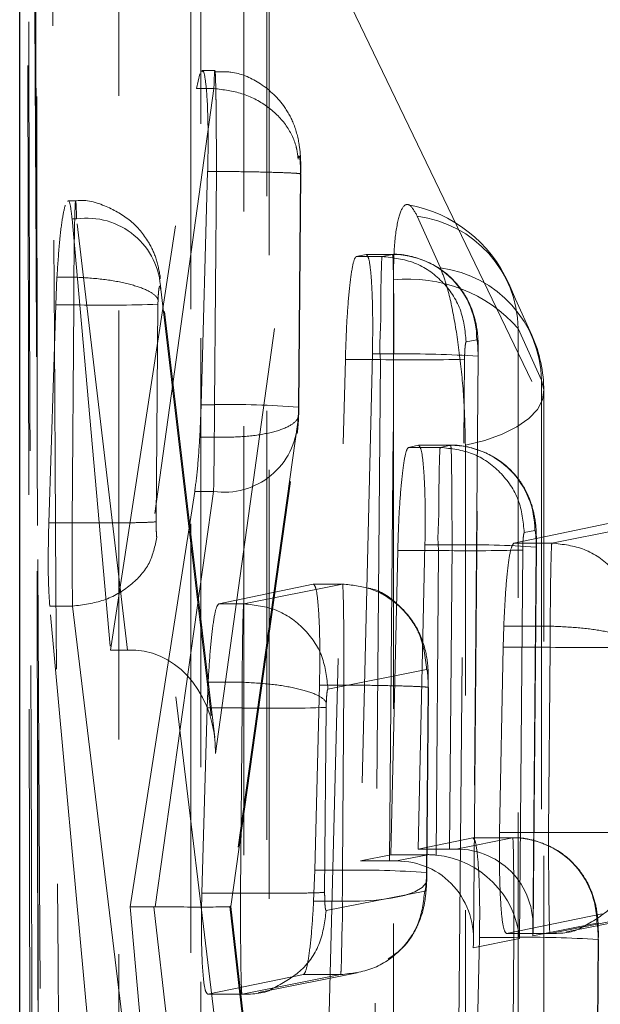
# Model space of a CAD drawing. Header units: millimetres. Extents: x 31 to 337, y 71 to 279.
# Tile 17 of 28: x 314.7 to 316.42, y 228.15 to 231.07. Entities that reach past the tile are written whole.
import ezdxf

# ---------------------------------------------------------------- set-up
doc = ezdxf.new("R2010")
doc.units = ezdxf.units.MM
doc.linetypes.add('HIDDEN', pattern=[1.905, 1.27, -0.635])

msp = doc.modelspace()

# ---------------------------------------------------------------- linework, layer by layer
at = {"color": 7, "linetype": 'Continuous', "lineweight": 25}
msp.add_line((314.6997, 223.2614), (314.6997, 237.2603), dxfattribs=at)
at = {"color": 7, "linetype": 'HIDDEN', "lineweight": 18}
for p, q in [((315.2356, 235.8414), (315.2356, 221.8435)), ((317.0425, 228.282), (315.085, 232.3448)), ((315.2774, 230.9186), (315.2392, 230.9186)), ((315.2234, 230.8657), (315.2325, 230.9085)), ((314.9689, 229.2034), (315.2234, 230.8657)), ((315.2746, 230.8655), (315.0438, 229.2027)), ((315.2746, 230.8657), (315.2234, 230.8657)), ((315.2746, 230.8657), (315.2746, 230.8655)), ((315.2794, 228.8976), (315.5236, 230.6565)), ((315.256, 230.6202), (315.2367, 229.9297)), ((315.2818, 230.6202), (315.256, 230.6202)), ((315.276, 229.9297), (315.2818, 230.6202)), ((315.2818, 230.6202), (315.2818, 230.6202)), ((315.5308, 230.6118), (315.525, 229.9224)), ((315.526, 229.9228), (315.5318, 230.6124)), ((314.8654, 230.5331), (314.842, 230.5331)), ((314.8547, 230.4796), (314.9689, 229.2034)), ((314.868, 230.4796), (314.8547, 230.4796)), ((315.0189, 229.2034), (314.868, 230.4796)), ((315.945, 230.3343), (315.8765, 230.4873)), ((315.696, 230.3684), (315.7254, 230.3745)), ((315.7723, 230.3684), (315.696, 230.3684)), ((315.8032, 230.3745), (315.7254, 230.3745)), ((315.8033, 230.3746), (315.7258, 230.3746)), ((315.8032, 230.3745), (315.7723, 230.3684)), ((315.7723, 230.3684), (315.7723, 230.3684)), ((314.8064, 230.225), (314.81, 230.3074)), ((314.8602, 230.3074), (314.81, 230.3074)), ((314.8602, 230.3074), (314.8603, 230.3074)), ((315.2769, 228.9444), (315.1163, 230.3031)), ((315.117, 230.2712), (315.2794, 228.8976)), ((314.7858, 229.5801), (314.8064, 230.225)), ((314.86, 230.225), (314.8064, 230.225)), ((314.86, 230.225), (314.8546, 229.5801)), ((315.1036, 229.5834), (315.109, 230.2271)), ((315.109, 230.2271), (315.1093, 230.2401)), ((316.1755, 230.155), (316.244, 230.0021)), ((316.0213, 230.116), (316.0523, 230.1221)), ((315.7436, 230.0798), (315.7083, 228.5792)), ((315.8072, 230.0798), (315.7436, 230.0798)), ((315.7946, 228.5792), (315.8072, 230.0798)), ((316.0563, 230.073), (316.0416, 228.3223)), ((316.0427, 228.3447), (316.0572, 230.0733)), ((315.6107, 227.9092), (315.6636, 230.0632)), ((315.7674, 230.0632), (315.6636, 230.0632)), ((315.7674, 230.0632), (315.7493, 227.9092)), ((315.9983, 227.9111), (316.0164, 230.0644)), ((315.2367, 229.9297), (315.2327, 229.8337)), ((315.276, 229.9297), (315.2367, 229.9297)), ((315.525, 229.9224), (315.5246, 229.9065)), ((315.5246, 229.9065), (315.5225, 229.8775)), ((315.5225, 229.8775), (315.3214, 228.4448)), ((315.2756, 229.8337), (315.2327, 229.8337)), ((315.2756, 229.8337), (315.2756, 229.8337)), ((315.3244, 228.4442), (315.521, 229.8453)), ((315.8507, 229.8034), (315.8803, 229.8095)), ((315.9443, 229.8034), (315.8507, 229.8034)), ((315.9753, 229.8095), (315.8803, 229.8095)), ((315.9753, 229.8096), (315.8807, 229.8096)), ((315.9753, 229.8095), (315.9443, 229.8034)), ((315.9443, 229.8034), (315.9443, 229.8034)), ((315.2178, 229.673), (315.0263, 228.4436)), ((315.1009, 228.4435), (315.2734, 229.673)), ((315.2734, 229.673), (315.2178, 229.673)), ((314.8546, 229.5801), (314.7858, 229.5801)), ((314.8546, 229.5801), (314.8546, 229.5801)), ((316.1623, 229.5202), (316.4414, 229.5784)), ((316.5669, 229.5784), (316.275, 229.5202)), ((316.1933, 229.551), (316.2243, 229.5571)), ((315.3136, 227.8041), (315.1053, 229.5371)), ((315.8991, 229.5148), (315.8795, 228.6145)), ((315.9793, 229.5148), (315.8991, 229.5148)), ((315.9717, 228.6145), (315.9793, 229.5148)), ((316.2749, 229.5202), (316.1623, 229.5202)), ((316.275, 229.5202), (316.2749, 229.5202)), ((315.7982, 228.5977), (315.8187, 229.4982)), ((315.9394, 229.4982), (315.8187, 229.4982)), ((315.9394, 229.4982), (315.9319, 228.5966)), ((316.1788, 228.3497), (316.1884, 229.4994)), ((316.2283, 229.508), (316.2186, 228.3576)), ((316.2198, 228.38), (316.2293, 229.5083)), ((315.2888, 229.3404), (315.5687, 229.3986)), ((315.655, 229.3986), (315.3631, 229.3404)), ((315.655, 229.3986), (315.5687, 229.3986)), ((315.6551, 229.3987), (315.5691, 229.3987)), ((315.655, 229.3986), (315.655, 229.3986)), ((315.3631, 229.3404), (315.2888, 229.3404)), ((315.3631, 229.3404), (315.3631, 229.3404)), ((314.9069, 228.0426), (314.7887, 229.3334)), ((314.8562, 229.3334), (314.7887, 229.3334)), ((314.8562, 229.3334), (315.0114, 228.0421)), ((314.8564, 229.3334), (314.8562, 229.3334)), ((316.1308, 229.2117), (316.1325, 229.2742)), ((316.2699, 229.2742), (316.1325, 229.2742)), ((316.27, 229.2742), (316.2699, 229.2742)), ((315.0189, 229.2034), (314.9689, 229.2034)), ((316.1203, 228.6635), (316.1308, 229.2117)), ((316.2698, 229.2117), (316.1308, 229.2117)), ((316.2698, 229.2117), (316.2652, 228.6635)), ((315.6121, 229.0879), (315.9041, 229.1462)), ((315.2545, 229.0319), (315.2574, 229.1082)), ((315.3581, 229.1082), (315.2574, 229.1082)), ((315.3582, 229.1082), (315.3581, 229.1082)), ((315.587, 229.0999), (315.5732, 228.5517)), ((315.6595, 229.0999), (315.587, 229.0999)), ((315.6549, 228.5517), (315.6595, 229.0999)), ((315.9085, 229.0918), (315.9039, 228.5445)), ((315.9048, 228.5449), (315.9095, 229.0924)), ((315.6069, 229.0335), (315.6072, 229.0471)), ((315.2389, 228.4837), (315.2545, 229.0319)), ((315.3579, 229.0319), (315.2545, 229.0319)), ((315.3579, 229.0319), (315.3533, 228.4837)), ((315.6023, 228.4864), (315.6069, 229.0335)), ((315.8795, 228.6145), (316.0408, 228.6478)), ((316.1586, 228.6478), (315.9917, 228.6145)), ((316.1586, 228.6478), (316.0408, 228.6478)), ((316.1587, 228.6478), (316.0412, 228.6478)), ((316.2652, 228.6635), (316.1203, 228.6635)), ((315.9717, 228.6145), (315.8795, 228.6145)), ((315.7083, 228.5792), (315.7982, 228.5977)), ((315.9076, 228.5977), (315.7982, 228.5977)), ((315.9076, 228.5977), (315.8146, 228.5792)), ((315.5732, 228.5517), (315.5697, 228.4602)), ((315.6549, 228.5517), (315.5732, 228.5517)), ((315.7946, 228.5792), (315.7083, 228.5792)), ((315.9039, 228.5445), (315.9035, 228.5295)), ((315.3533, 228.4837), (315.2389, 228.4837)), ((315.8986, 228.4901), (315.6067, 228.432)), ((315.0263, 228.4436), (315.0594, 228.074)), ((315.0965, 228.4436), (315.0263, 228.4436)), ((315.1393, 228.074), (315.0965, 228.4436)), ((315.3214, 228.4448), (315.3937, 227.8201)), ((315.3922, 227.8584), (315.3244, 228.4442)), ((315.6545, 228.4602), (315.5697, 228.4602)), ((316.4237, 228.4225), (316.1405, 228.3643)), ((316.2695, 228.3643), (316.5615, 228.4225)), ((316.3184, 228.3691), (316.6107, 228.4273)), ((316.2186, 228.3576), (316.4077, 228.3953)), ((316.0416, 228.3223), (316.1788, 228.3497)), ((316.0605, 228.353), (316.0533, 227.9996)), ((316.1626, 228.353), (316.0605, 228.353)), ((316.1401, 228.3643), (316.2695, 228.3643)), ((316.2695, 228.3643), (316.1405, 228.3643)), ((316.1597, 227.9996), (316.1626, 228.353)), ((316.2696, 228.3643), (316.2695, 228.3643)), ((316.4117, 228.3462), (316.4087, 227.9935)), ((316.4097, 227.9938), (316.4126, 228.3466)), ((315.5394, 228.2427), (315.2563, 228.1845)), ((315.3577, 228.1845), (315.6496, 228.2427)), ((315.4065, 228.1893), (315.6988, 228.2475)), ((315.6496, 228.2427), (315.5394, 228.2427)), ((315.6496, 228.2427), (315.6496, 228.2427)), ((315.2559, 228.1845), (315.3576, 228.1845)), ((315.3577, 228.1845), (315.2563, 228.1845)), ((315.3577, 228.1845), (315.3577, 228.1845))]:
    msp.add_line(p, q, dxfattribs=at)
at = {"color": 7, "linetype": 'HIDDEN', "lineweight": 18, "flags": 128}
for points in [[(314.7396, 223.9482), (314.7379, 224.6791), (314.7312, 227.6028), (314.719, 233.3186)], [(314.7441, 233.2467), (314.7454, 232.5157), (314.7507, 229.592), (314.7619, 223.8697)], [(314.993, 232.1137), (314.9929, 231.3829), (314.9927, 228.4599), (314.9923, 223.025)], [(315.3622, 222.8811), (315.3623, 223.6118), (315.3625, 226.5349), (315.3629, 231.9697)], [(315.4314, 231.8167), (315.4313, 231.086), (315.4312, 228.1629), (315.4308, 222.7847)], [(315.4378, 222.7521), (315.4382, 229.0745), (315.4383, 231.7841)], [(315.2056, 222.5921), (315.2056, 223.3229), (315.2058, 226.246), (315.2061, 231.6242)], [(315.8056, 230.299), (315.8056, 229.5682), (315.8056, 226.6451), (315.8056, 221.8818)], [(316.2155, 230.1354), (316.1675, 230.2425), (316.147, 230.2884)], [(316.1755, 221.7379), (316.1755, 222.4687), (316.1755, 225.3917), (316.1755, 230.155)], [(316.244, 230.0021), (316.2508, 229.9732), (316.2468, 229.9442), (316.2319, 229.9159), (316.2066, 229.889), (316.1716, 229.8643), (316.1277, 229.8425), (316.0763, 229.824), (316.0187, 229.8095)], [(316.244, 230.0021), (316.244, 229.2713), (316.244, 226.3482), (316.2441, 221.6415)], [(316.251, 221.6089), (316.251, 227.4613), (316.2509, 229.9695)], [(316.0189, 221.4489), (316.0188, 222.1797), (316.0188, 225.1028), (316.0187, 229.8095)], [(315.9035, 228.5295), (315.9024, 228.5148), (315.8908, 228.5007), (315.8691, 228.488), (315.8383, 228.4772), (315.7996, 228.4687), (315.7548, 228.4629), (315.7058, 228.46), (315.6545, 228.4602)]]:
    msp.add_lwpolyline(points, dxfattribs=at)
at = {"color": 7, "linetype": 'HIDDEN', "lineweight": 18}
for centre, radius, start, end in [((315.7764, 230.1224), 0.406, 24.1208, 79.5649), ((314.899, 230.2636), 0.2181, 2.0003, 98.1712), ((315.8344, 230.1488), 0.3411, 1.0546, 82.9121), ((315.8023, 230.1246), 0.25, 359.4298, 89.7892), ((315.9029, 229.9958), 0.3411, 1.0548, 82.9132), ((315.8512, 229.869), 0.4324, 41.4138, 96.0544), ((314.9495, 234.3539), 4.1298, 268.7583, 272.2137), ((315.8449, 229.9695), 0.406, 0.0008, 24.1205), ((315.853, 227.2103), 2.8698, 85.9391, 90.9143), ((315.8677, 235.2693), 5.2071, 268.8964, 271.6367), ((315.3242, 227.3069), 2.6233, 85.6104, 91.0536), ((315.305, 229.8885), 0.2178, 261.672, 357.11), ((315.9743, 229.5596), 0.25, 359.4294, 89.7876), ((316.0251, 226.6454), 2.8698, 85.9391, 90.9143), ((316.0398, 234.7169), 5.2196, 268.898, 271.6317), ((316.3631, 233.723), 4.5123, 268.8152, 271.9776), ((315.4523, 233.6499), 4.619, 268.8295, 271.9188), ((316.1577, 228.3978), 0.25, 359.4307, 89.787), ((315.7027, 225.892), 2.6601, 85.6628, 91.0304), ((316.2082, 225.4559), 2.8975, 85.9732, 90.9008)]:
    msp.add_arc(centre, radius, start, end, dxfattribs=at)
for centre, major_axis, ratio, start_param, end_param in [((314.8646, 230.2306), (0.0005, 0.3021), 0.015239, 1.313797, 1.58917), ((315.2717, 229.924), (0.0005, 0.299), 0.014481, 4.405745, 4.731493), ((315.2712, 229.9251), (0.0005, 0.3045), 0.015815, 3.737188, 4.407535), ((316.2747, 229.2168), (0.0006, 0.3059), 0.016142, 1.382225, 1.587628), ((315.0125, 229.052), (0.2506, 0.0061), 0.603723, 1.430621, 1.530393), ((315.0304, 228.9001), (0.0031, 0.303), 0.821832, 4.712526, 6.2417), ((315.3629, 229.0369), (0.0006, 0.3066), 0.016302, 1.336208, 1.587248), ((315.9717, 228.6101), (0.25, 0), 0.01765, 1.49085, 1.570795), ((315.9696, 228.3601), (0.1678, 0.2028), 0.915207, 5.350749, 6.929898), ((315.9076, 228.3478), (0.251, 0.0005), 0.995952, 1.471978, 1.568629), ((315.9298, 228.3522), (0.1994, -0.165), 0.912327, 0.726511, 2.20901), ((315.6505, 228.5461), (0.0005, 0.2993), 0.014561, 4.421438, 4.731243), ((315.7946, 228.5748), (0.25, 0), 0.01765, 1.49085, 1.570795), ((315.7925, 228.3248), (0.1678, 0.2028), 0.915207, 5.350749, 6.929898), ((315.0902, 228.2935), (0.2506, 0.0059), 0.598099, 1.513982, 1.531542), ((315.0724, 228.4473), (0.252, -0.003), 0.013624, 4.82596, 6.437945)]:
    msp.add_ellipse(centre, major_axis=major_axis, ratio=ratio, start_param=start_param, end_param=end_param, dxfattribs=at)
for points, knots in [([(314.7331, 233.2816), (314.7338, 233.1598), (314.7369, 232.5507), (314.7502, 229.9927), (314.7646, 227.3128), (314.7768, 225.1202), (314.7782, 224.8765)], [0, 0, 0, 0, 0.043478, 0.217388, 0.913028, 1, 1, 1, 1]), ([(314.763, 223.8571), (314.7608, 224.9422), (314.7545, 228.0674), (314.7494, 231.1926), (314.746, 233.2327)], [0, 0, 0, 0, 0.3472187, 1, 1, 1, 1]), ([(314.8306, 225.3365), (314.8299, 225.4583), (314.8262, 226.0673), (314.8109, 228.6529), (314.797, 231.1166), (314.7859, 233.093)], [0, 0, 0, 0, 0.047112, 0.235562, 1, 1, 1, 1]), ([(314.7206, 232.968), (314.7262, 231.1606), (314.7368, 227.7847), (314.7479, 224.4077), (314.7531, 222.8387)], [0, 0, 0, 0, 0.535379, 1, 1, 1, 1]), ([(315.2392, 230.9154), (315.2399, 230.9164), (315.2436, 230.9214), (315.2492, 230.8957), (315.2548, 230.8397), (315.2575, 230.7555), (315.2574, 230.6778), (315.2563, 230.6319), (315.256, 230.6202)], [0, 0, 0, 0, 0.0524486, 0.2717471, 0.4900073, 0.7076199, 0.9252328, 1, 1, 1, 1]), ([(315.2818, 230.6202), (315.2818, 230.6202), (315.2818, 230.6283), (315.2819, 230.6705), (315.2816, 230.7459), (315.281, 230.8145), (315.2801, 230.8689), (315.279, 230.9083), (315.2774, 230.9245), (315.2758, 230.9066), (315.275, 230.8809), (315.2746, 230.8657), (315.2746, 230.8657)], [0, 0, 0, 0, 0.000095, 0.037121, 0.19381, 0.353329, 0.413457, 0.570602, 0.727654, 0.883239, 0.999914, 1, 1, 1, 1]), ([(315.5315, 230.6152), (315.5315, 230.6252), (315.5317, 230.6541), (315.5285, 230.6996), (315.5136, 230.7606), (315.4758, 230.8282), (315.4134, 230.8845), (315.3388, 230.9173), (315.2933, 230.9152), (315.2774, 230.9145)], [0, 0, 0, 0, 0.065605, 0.189832, 0.347532, 0.479999, 0.699992, 0.895248, 1, 1, 1, 1]), ([(315.2746, 230.8655), (315.3027, 230.862), (315.3587, 230.8549), (315.4333, 230.816), (315.49, 230.7611), (315.5129, 230.7136), (315.5215, 230.6784), (315.5227, 230.666), (315.5236, 230.6565)], [0, 0, 0, 0, 0.220515, 0.441033, 0.661546, 0.882058, 0.909909, 1, 1, 1, 1]), ([(315.5236, 230.6565), (315.524, 230.6588), (315.5249, 230.6642), (315.5264, 230.6671), (315.528, 230.6643), (315.5291, 230.6572), (315.53, 230.6473), (315.5307, 230.6346), (315.5309, 230.6208), (315.5308, 230.6131), (315.5308, 230.6118)], [0, 0, 0, 0, 0.1170987, 0.2733505, 0.4293072, 0.5852111, 0.6452277, 0.8062134, 0.967072, 1, 1, 1, 1]), ([(315.2818, 230.6202), (315.3099, 230.6199), (315.3661, 230.6193), (315.441, 230.6178), (315.4979, 230.6159), (315.5265, 230.6141), (315.5328, 230.6127), (315.5313, 230.612), (315.5308, 230.6118)], [0, 0, 0, 0, 0.20322, 0.406436, 0.609667, 0.812885, 0.946268, 1, 1, 1, 1]), ([(314.842, 230.5309), (314.8425, 230.5316), (314.8459, 230.537), (314.8505, 230.5182), (314.8535, 230.4903), (314.8547, 230.4796)], [0, 0, 0, 0, 0.085706, 0.648927, 1, 1, 1, 1]), ([(314.868, 230.4796), (314.868, 230.4796), (314.8674, 230.5007), (314.8667, 230.5274), (314.865, 230.5383), (314.8634, 230.5136), (314.8619, 230.4581), (314.8609, 230.3848), (314.8602, 230.3307), (314.8602, 230.3074), (314.8602, 230.3074)], [0, 0, 0, 0, 0.000098, 0.176504, 0.352249, 0.5263, 0.700295, 0.8755, 0.999897, 1, 1, 1, 1]), ([(315.1162, 230.3035), (315.1129, 230.3227), (315.1068, 230.3592), (315.0786, 230.42), (315.0303, 230.4779), (314.9558, 230.5195), (314.896, 230.5385), (314.8657, 230.5328), (314.8649, 230.5327)], [0, 0, 0, 0, 0.163136, 0.309809, 0.53024, 0.753501, 0.993815, 1, 1, 1, 1]), ([(314.81, 230.3074), (314.8121, 230.3398), (314.8163, 230.4045), (314.8251, 230.4811), (314.8313, 230.5074), (314.8344, 230.5206)], [0, 0, 0, 0, 0.333217, 0.66643, 1, 1, 1, 1]), ([(315.8765, 230.4873), (315.8698, 230.4996), (315.855, 230.5267), (315.8341, 230.5219), (315.8171, 230.475), (315.8072, 230.3962), (315.8061, 230.3285), (315.8056, 230.299)], [0, 0, 0, 0, 0.180171, 0.397511, 0.614824, 0.832139, 1, 1, 1, 1]), ([(315.6636, 230.0632), (315.6647, 230.0971), (315.6669, 230.1649), (315.6734, 230.2558), (315.6815, 230.3251), (315.6894, 230.3621), (315.6941, 230.3666), (315.696, 230.3684)], [0, 0, 0, 0, 0.215136, 0.430255, 0.645851, 0.861599, 1, 1, 1, 1]), ([(315.7254, 230.3745), (315.7281, 230.3718), (315.7336, 230.3663), (315.74, 230.3161), (315.7439, 230.241), (315.745, 230.1574), (315.744, 230.1018), (315.7436, 230.0798)], [0, 0, 0, 0, 0.215114, 0.430237, 0.644896, 0.859402, 1, 1, 1, 1]), ([(315.7723, 230.3684), (315.772, 230.3668), (315.7711, 230.3624), (315.77, 230.3261), (315.7682, 230.2561), (315.7695, 230.165), (315.7638, 230.0967), (315.7674, 230.0632), (315.7674, 230.0632)], [0, 0, 0, 0, 0.1311052, 0.3508395, 0.5691329, 0.7846851, 0.9998721, 1, 1, 1, 1]), ([(316.0213, 230.116), (316.0178, 230.1489), (316.0107, 230.2149), (315.9533, 230.2983), (315.8707, 230.3569), (315.8051, 230.3646), (315.7723, 230.3684)], [0, 0, 0, 0, 0.249999, 0.5, 0.75, 1, 1, 1, 1]), ([(316.0569, 230.074), (316.0569, 230.0856), (316.0571, 230.1181), (316.0532, 230.1619), (316.037, 230.2213), (316.0029, 230.2818), (315.9433, 230.3382), (315.8721, 230.3677), (315.8205, 230.3762), (315.7981, 230.374), (315.7943, 230.3736)], [0, 0, 0, 0, 0.075555, 0.211089, 0.326748, 0.476415, 0.662652, 0.853057, 0.974456, 1, 1, 1, 1]), ([(315.8072, 230.0798), (315.8072, 230.0798), (315.8072, 230.1134), (315.8072, 230.1814), (315.8066, 230.2712), (315.8054, 230.3384), (315.8046, 230.3705), (315.8032, 230.3745), (315.8032, 230.3745), (315.8032, 230.3745)], [0, 0, 0, 0, 0.000127, 0.214664, 0.433225, 0.652247, 0.869096, 0.999873, 1, 1, 1, 1]), ([(316.0187, 229.8095), (316.0179, 229.8511), (316.0163, 229.9343), (316.0038, 230.0692), (315.9855, 230.1918), (315.9647, 230.2834), (315.9508, 230.3193), (315.945, 230.3343)], [0, 0, 0, 0, 0.212088, 0.424185, 0.636281, 0.848387, 1, 1, 1, 1]), ([(314.8603, 230.3074), (314.8884, 230.3058), (314.9446, 230.3026), (315.0194, 230.289), (315.0762, 230.2708), (315.1006, 230.2546), (315.1077, 230.2443), (315.1088, 230.2412), (315.1093, 230.2401)], [0, 0, 0, 0, 0.226604, 0.4532066, 0.679816, 0.9064199, 0.9645889, 1, 1, 1, 1]), ([(315.1093, 230.2401), (315.1094, 230.2439), (315.1099, 230.2537), (315.1109, 230.2669), (315.1124, 230.2771), (315.1141, 230.2815), (315.1157, 230.28), (315.1166, 230.2742), (315.117, 230.2712)], [0, 0, 0, 0, 0.117261, 0.299203, 0.477442, 0.652618, 0.826889, 1, 1, 1, 1]), ([(316.0164, 230.0644), (316.0165, 230.0702), (316.0167, 230.0817), (316.0176, 230.0972), (316.0189, 230.1089), (316.0202, 230.115), (316.021, 230.1157), (316.0213, 230.116)], [0, 0, 0, 0, 0.218903, 0.437724, 0.656604, 0.872752, 1, 1, 1, 1]), ([(316.0523, 230.1221), (316.0526, 230.1219), (316.0534, 230.1215), (316.0545, 230.1161), (316.0556, 230.1048), (316.0562, 230.0898), (316.0563, 230.0785), (316.0563, 230.073)], [0, 0, 0, 0, 0.129785, 0.345426, 0.565187, 0.788351, 1, 1, 1, 1]), ([(315.5254, 229.8992), (315.5255, 229.9012), (315.5258, 229.909), (315.5259, 229.917), (315.526, 229.923)], [0, 0, 0, 0, 0.2525908, 1, 1, 1, 1]), ([(315.5246, 229.9065), (315.5251, 229.9034), (315.5262, 229.8957), (315.5188, 229.8801), (315.4916, 229.8608), (315.4347, 229.8437), (315.3599, 229.8333), (315.3037, 229.8336), (315.2756, 229.8337)], [0, 0, 0, 0, 0.0753378, 0.1835864, 0.3876945, 0.5917926, 0.795894, 1, 1, 1, 1]), ([(315.521, 229.8448), (315.5216, 229.8499), (315.5239, 229.8676), (315.5248, 229.8865), (315.5255, 229.8999)], [0, 0, 0, 0, 0.287115, 1, 1, 1, 1]), ([(315.2327, 229.8337), (315.2306, 229.8016), (315.2265, 229.7379), (315.2207, 229.6946), (315.2178, 229.673)], [0, 0, 0, 0, 0.503547, 1, 1, 1, 1]), ([(315.8187, 229.4982), (315.8197, 229.5321), (315.8218, 229.5999), (315.8282, 229.6908), (315.8362, 229.76), (315.8441, 229.7971), (315.8489, 229.8016), (315.8507, 229.8034)], [0, 0, 0, 0, 0.2151277, 0.4302311, 0.6457864, 0.8615105, 1, 1, 1, 1]), ([(315.8803, 229.8095), (315.883, 229.8068), (315.8886, 229.8013), (315.8951, 229.7511), (315.8992, 229.676), (315.9004, 229.5923), (315.8995, 229.5368), (315.8991, 229.5148)], [0, 0, 0, 0, 0.215116, 0.430247, 0.644954, 0.859502, 1, 1, 1, 1]), ([(315.9443, 229.8034), (315.944, 229.8018), (315.9432, 229.7975), (315.942, 229.7611), (315.9402, 229.6911), (315.9415, 229.6), (315.9358, 229.5317), (315.9394, 229.4982), (315.9394, 229.4982)], [0, 0, 0, 0, 0.131052, 0.350674, 0.569031, 0.784711, 0.999872, 1, 1, 1, 1]), ([(315.9443, 229.8034), (315.9771, 229.7996), (316.0427, 229.7919), (316.1253, 229.7333), (316.1828, 229.6499), (316.1898, 229.5839), (316.1933, 229.551)], [0, 0, 0, 0, 0.250001, 0.500002, 0.750001, 1, 1, 1, 1]), ([(316.229, 229.5084), (316.229, 229.5189), (316.2292, 229.5514), (316.2256, 229.5957), (316.209, 229.6566), (316.1745, 229.7173), (316.1149, 229.7734), (316.0435, 229.8028), (315.992, 229.8112), (315.9698, 229.809), (315.966, 229.8086)], [0, 0, 0, 0, 0.067936, 0.21071, 0.330252, 0.477421, 0.663966, 0.854082, 0.975065, 1, 1, 1, 1]), ([(315.9793, 229.5148), (315.9793, 229.5148), (315.9793, 229.5484), (315.9792, 229.6163), (315.9787, 229.7062), (315.9773, 229.7734), (315.9771, 229.8055), (315.9746, 229.8095), (315.9753, 229.8095), (315.9753, 229.8095)], [0, 0, 0, 0, 0.000127, 0.214684, 0.433101, 0.652083, 0.869063, 0.999873, 1, 1, 1, 1]), ([(314.7887, 229.3334), (314.7876, 229.3494), (314.7849, 229.3871), (314.7834, 229.4722), (314.785, 229.5434), (314.7858, 229.5801)], [0, 0, 0, 0, 0.263225, 0.619772, 1, 1, 1, 1]), ([(314.8546, 229.5801), (314.8827, 229.5799), (314.9389, 229.5796), (315.0137, 229.5799), (315.0706, 229.5809), (315.0937, 229.5821), (315.1015, 229.583), (315.1028, 229.5833), (315.1036, 229.5834)], [0, 0, 0, 0, 0.22748, 0.454965, 0.682455, 0.90995, 0.939212, 1, 1, 1, 1]), ([(314.8546, 229.5801), (314.8546, 229.5801), (314.8546, 229.5495), (314.8546, 229.5058), (314.8549, 229.4418), (314.8554, 229.3859), (314.8559, 229.3485), (314.8564, 229.3335), (314.8564, 229.3334)], [0, 0, 0, 0, 0.000205, 0.316218, 0.449922, 0.712548, 0.999786, 1, 1, 1, 1]), ([(315.1053, 229.5371), (315.105, 229.5403), (315.1044, 229.5467), (315.1039, 229.5574), (315.1036, 229.5695), (315.1036, 229.5777), (315.1036, 229.5834)], [0, 0, 0, 0, 0.279628, 0.546841, 0.684177, 1, 1, 1, 1]), ([(316.1884, 229.4994), (316.1885, 229.5051), (316.1887, 229.5167), (316.1897, 229.5322), (316.1909, 229.5439), (316.1922, 229.55), (316.193, 229.5507), (316.1933, 229.551)], [0, 0, 0, 0, 0.2189331, 0.4378607, 0.6566454, 0.8726946, 1, 1, 1, 1]), ([(316.2243, 229.5571), (316.2246, 229.5569), (316.2254, 229.5565), (316.2266, 229.5511), (316.2276, 229.5398), (316.2283, 229.5248), (316.2283, 229.5135), (316.2283, 229.508)], [0, 0, 0, 0, 0.130206, 0.345789, 0.56551, 0.788457, 1, 1, 1, 1]), ([(314.8564, 229.3334), (314.8878, 229.3375), (314.9508, 229.3455), (315.0312, 229.3929), (315.0895, 229.459), (315.1001, 229.5111), (315.1053, 229.5371)], [0, 0, 0, 0, 0.249998, 0.500004, 0.75, 1, 1, 1, 1]), ([(316.1325, 229.2742), (316.134, 229.3072), (316.1371, 229.3732), (316.1445, 229.4521), (316.1532, 229.5079), (316.1592, 229.5161), (316.1623, 229.5202)], [0, 0, 0, 0, 0.247875, 0.495731, 0.743834, 1, 1, 1, 1]), ([(316.2749, 229.5202), (316.2749, 229.5202), (316.2746, 229.5202), (316.2739, 229.514), (316.2727, 229.486), (316.2713, 229.4278), (316.2705, 229.351), (316.2699, 229.2962), (316.2699, 229.2742), (316.2699, 229.2742)], [0, 0, 0, 0, 0.000144, 0.152964, 0.341595, 0.589973, 0.834739, 0.999851, 1, 1, 1, 1]), ([(316.275, 229.5202), (316.3078, 229.5163), (316.3734, 229.5086), (316.456, 229.4501), (316.5135, 229.3666), (316.5205, 229.3007), (316.524, 229.2677)], [0, 0, 0, 0, 0.249999, 0.499998, 0.750002, 1, 1, 1, 1]), ([(315.5687, 229.3986), (315.5716, 229.3958), (315.5772, 229.3902), (315.5836, 229.3391), (315.5876, 229.2627), (315.5885, 229.1779), (315.5874, 229.1219), (315.587, 229.0999)], [0, 0, 0, 0, 0.215689, 0.431406, 0.646619, 0.861635, 1, 1, 1, 1]), ([(315.6595, 229.0999), (315.6595, 229.0999), (315.6595, 229.1207), (315.6595, 229.1759), (315.6591, 229.2415), (315.6585, 229.3084), (315.6575, 229.3628), (315.6562, 229.3941), (315.6554, 229.3993), (315.655, 229.3986), (315.655, 229.3986)], [0, 0, 0, 0, 0.000126, 0.131767, 0.346571, 0.439437, 0.654112, 0.870461, 0.999875, 1, 1, 1, 1]), ([(315.655, 229.3986), (315.683, 229.3958), (315.739, 229.3902), (315.8137, 229.347), (315.8583, 229.2966), (315.8946, 229.2305), (315.8999, 229.183), (315.9041, 229.1462)], [0, 0, 0, 0, 0.213772, 0.427541, 0.641314, 0.721377, 1, 1, 1, 1]), ([(315.9091, 229.1079), (315.909, 229.1158), (315.909, 229.1491), (315.9035, 229.2028), (315.8736, 229.2809), (315.8174, 229.3434), (315.7664, 229.3809), (315.734, 229.3859), (315.7313, 229.3863)], [0, 0, 0, 0, 0.06587, 0.274899, 0.508498, 0.728826, 0.977151, 1, 1, 1, 1]), ([(315.2574, 229.1082), (315.2594, 229.1407), (315.2632, 229.2058), (315.2716, 229.2815), (315.2805, 229.3305), (315.2861, 229.3372), (315.2888, 229.3404)], [0, 0, 0, 0, 0.2567915, 0.5135736, 0.7706664, 1, 1, 1, 1]), ([(315.3631, 229.3404), (315.3631, 229.3404), (315.3627, 229.3404), (315.362, 229.334), (315.3609, 229.3084), (315.3597, 229.2599), (315.3588, 229.1851), (315.3581, 229.131), (315.3581, 229.1082), (315.3581, 229.1082)], [0, 0, 0, 0, 0.00015, 0.188301, 0.312708, 0.569911, 0.823332, 0.999846, 1, 1, 1, 1]), ([(315.3631, 229.3404), (315.3959, 229.3365), (315.4615, 229.3288), (315.5441, 229.2703), (315.6016, 229.1868), (315.6086, 229.1209), (315.6121, 229.0879)], [0, 0, 0, 0, 0.2499995, 0.4999988, 0.7500016, 1, 1, 1, 1]), ([(316.27, 229.2742), (316.2981, 229.2729), (316.3543, 229.2704), (316.4291, 229.2603), (316.486, 229.2468), (316.509, 229.2355), (316.5169, 229.228), (316.5181, 229.2258), (316.519, 229.2244)], [0, 0, 0, 0, 0.226921, 0.453835, 0.680754, 0.907691, 0.938312, 1, 1, 1, 1]), ([(315.9041, 229.1462), (315.9044, 229.146), (315.9053, 229.1456), (315.9065, 229.1397), (315.9075, 229.1299), (315.9082, 229.1176), (315.9085, 229.1056), (315.9085, 229.0955), (315.9085, 229.0918)], [0, 0, 0, 0, 0.128956, 0.343269, 0.55754, 0.651145, 0.870302, 1, 1, 1, 1]), ([(315.3582, 229.1082), (315.3863, 229.1067), (315.4425, 229.1037), (315.5173, 229.0914), (315.5741, 229.0749), (315.5973, 229.0609), (315.6051, 229.0516), (315.6064, 229.0489), (315.6072, 229.0471)], [0, 0, 0, 0, 0.226721, 0.453446, 0.680165, 0.906902, 0.940194, 1, 1, 1, 1]), ([(315.6072, 229.0471), (315.6073, 229.051), (315.6077, 229.0606), (315.6087, 229.0738), (315.6099, 229.0823), (315.6111, 229.087), (315.6117, 229.0876), (315.6121, 229.0879)], [0, 0, 0, 0, 0.173686, 0.430939, 0.688282, 0.811128, 1, 1, 1, 1]), ([(315.9085, 229.0918), (315.909, 229.092), (315.9105, 229.0926), (315.9039, 229.0939), (315.8756, 229.0957), (315.8186, 229.0975), (315.7438, 229.099), (315.6876, 229.0996), (315.6595, 229.0999)], [0, 0, 0, 0, 0.058848, 0.187131, 0.390343, 0.59357, 0.796781, 1, 1, 1, 1]), ([(316.0408, 228.6478), (316.0436, 228.645), (316.0492, 228.6396), (316.0559, 228.5893), (316.0602, 228.5143), (316.0616, 228.4306), (316.0608, 228.375), (316.0605, 228.353)], [0, 0, 0, 0, 0.2151, 0.430208, 0.644915, 0.859445, 1, 1, 1, 1]), ([(316.1405, 228.3643), (316.1377, 228.3671), (316.1319, 228.3728), (316.1251, 228.424), (316.1207, 228.5005), (316.1192, 228.5853), (316.12, 228.6415), (316.1203, 228.6635)], [0, 0, 0, 0, 0.215525, 0.431068, 0.646212, 0.86118, 1, 1, 1, 1]), ([(316.4123, 228.3466), (316.4124, 228.3571), (316.4126, 228.3896), (316.409, 228.4339), (316.3924, 228.4948), (316.3579, 228.5555), (316.2984, 228.6116), (316.227, 228.6411), (316.1755, 228.6495), (316.1533, 228.6472), (316.1495, 228.6468)], [0, 0, 0, 0, 0.0677988, 0.2106441, 0.3303219, 0.4773406, 0.6638677, 0.8539735, 0.9750293, 1, 1, 1, 1]), ([(316.1626, 228.353), (316.1626, 228.353), (316.1626, 228.3866), (316.1626, 228.4545), (316.162, 228.5443), (316.1608, 228.6116), (316.1602, 228.6438), (316.1583, 228.6478), (316.1586, 228.6478), (316.1586, 228.6478)], [0, 0, 0, 0, 0.000131, 0.214649, 0.432792, 0.651603, 0.868648, 0.999873, 1, 1, 1, 1]), ([(316.2652, 228.6635), (316.2652, 228.6635), (316.2652, 228.6559), (316.2651, 228.6148), (316.2653, 228.5408), (316.2661, 228.4549), (316.2673, 228.3943), (316.2685, 228.3668), (316.2693, 228.365), (316.2696, 228.3643)], [0, 0, 0, 0, 0.000102, 0.04762, 0.259767, 0.472594, 0.688516, 0.887781, 1, 1, 1, 1]), ([(316.2652, 228.6635), (316.2961, 228.6634), (316.3579, 228.6631), (316.4374, 228.6635), (316.496, 228.6646), (316.5081, 228.6657), (316.5142, 228.6662)], [0, 0, 0, 0, 0.25, 0.500005, 0.749998, 1, 1, 1, 1]), ([(316.5186, 228.6118), (316.5145, 228.5794), (316.5064, 228.5147), (316.4503, 228.4312), (316.3944, 228.4), (316.3669, 228.3847)], [0, 0, 0, 0, 0.336922, 0.673843, 1, 1, 1, 1]), ([(315.7905, 228.2888), (315.8065, 228.3001), (315.8398, 228.3237), (315.8728, 228.3747), (315.8935, 228.4274), (315.9015, 228.4741), (315.9039, 228.5081), (315.9046, 228.5288), (315.9048, 228.5352)], [0, 0, 0, 0, 0.198893, 0.416476, 0.615036, 0.7816, 0.93281, 1, 1, 1, 1]), ([(315.9035, 228.5295), (315.9033, 228.5237), (315.9027, 228.512), (315.9014, 228.4989), (315.8999, 228.4914), (315.899, 228.4905), (315.8986, 228.4901)], [0, 0, 0, 0, 0.271675, 0.543429, 0.813064, 1, 1, 1, 1]), ([(315.9044, 228.5227), (315.9044, 228.5246), (315.9047, 228.5319), (315.9048, 228.5394), (315.9048, 228.5451)], [0, 0, 0, 0, 0.252267, 1, 1, 1, 1]), ([(315.2563, 228.1845), (315.2535, 228.1873), (315.2478, 228.193), (315.2415, 228.2442), (315.2378, 228.3206), (315.2371, 228.4054), (315.2384, 228.4616), (315.2389, 228.4837)], [0, 0, 0, 0, 0.215531, 0.431076, 0.646052, 0.860769, 1, 1, 1, 1]), ([(315.3533, 228.4837), (315.3533, 228.4837), (315.3533, 228.4761), (315.3532, 228.435), (315.3534, 228.3611), (315.3542, 228.2751), (315.3554, 228.2146), (315.3566, 228.187), (315.3574, 228.1852), (315.3577, 228.1845)], [0, 0, 0, 0, 0.000098, 0.04779, 0.259523, 0.472384, 0.688234, 0.887353, 1, 1, 1, 1]), ([(315.3533, 228.4837), (315.3842, 228.4836), (315.446, 228.4833), (315.5256, 228.4838), (315.5841, 228.4848), (315.5963, 228.4859), (315.6023, 228.4864)], [0, 0, 0, 0, 0.250003, 0.499997, 0.750004, 1, 1, 1, 1]), ([(315.6067, 228.432), (315.6064, 228.4321), (315.6056, 228.4325), (315.6044, 228.4374), (315.6032, 228.4483), (315.6025, 228.4641), (315.6023, 228.4776), (315.6023, 228.4851), (315.6023, 228.4864)], [0, 0, 0, 0, 0.110225, 0.307622, 0.522734, 0.737687, 0.954987, 1, 1, 1, 1]), ([(315.8986, 228.4901), (315.8946, 228.4576), (315.8867, 228.3925), (315.829, 228.3108), (315.747, 228.2537), (315.6821, 228.2463), (315.6496, 228.2427)], [0, 0, 0, 0, 0.250001, 0.5, 0.749998, 1, 1, 1, 1]), ([(315.5697, 228.4602), (315.5677, 228.4282), (315.5638, 228.3641), (315.5553, 228.292), (315.5468, 228.2503), (315.5416, 228.2449), (315.5394, 228.2427)], [0, 0, 0, 0, 0.267961, 0.535902, 0.804071, 1, 1, 1, 1]), ([(315.6496, 228.2427), (315.6496, 228.2427), (315.6502, 228.2427), (315.6507, 228.2515), (315.6526, 228.2909), (315.6528, 228.3648), (315.6561, 228.4272), (315.6545, 228.4602), (315.6545, 228.4602)], [0, 0, 0, 0, 0.000097, 0.190263, 0.462627, 0.732696, 0.999844, 1, 1, 1, 1]), ([(315.6067, 228.432), (315.6027, 228.3996), (315.5946, 228.3349), (315.5383, 228.2512), (315.4823, 228.22), (315.4547, 228.2046)], [0, 0, 0, 0, 0.336354, 0.672712, 1, 1, 1, 1]), ([(316.3669, 228.3847), (316.3661, 228.3841), (316.3385, 228.3655), (316.3035, 228.3649), (316.2696, 228.3643)], [0, 0, 0, 0, 0.0309536, 1, 1, 1, 1]), ([(316.4077, 228.3953), (316.408, 228.3952), (316.4088, 228.3948), (316.4099, 228.3893), (316.411, 228.3781), (316.4116, 228.363), (316.4117, 228.3517), (316.4117, 228.3462)], [0, 0, 0, 0, 0.130567, 0.346165, 0.565829, 0.788518, 1, 1, 1, 1]), ([(315.4547, 228.2046), (315.454, 228.2042), (315.4265, 228.1857), (315.3916, 228.1851), (315.3577, 228.1845)], [0, 0, 0, 0, 0.026255, 1, 1, 1, 1])]:
    msp.add_open_spline(points, degree=3, knots=knots, dxfattribs=at)

doc.saveas('drawing.dxf')
